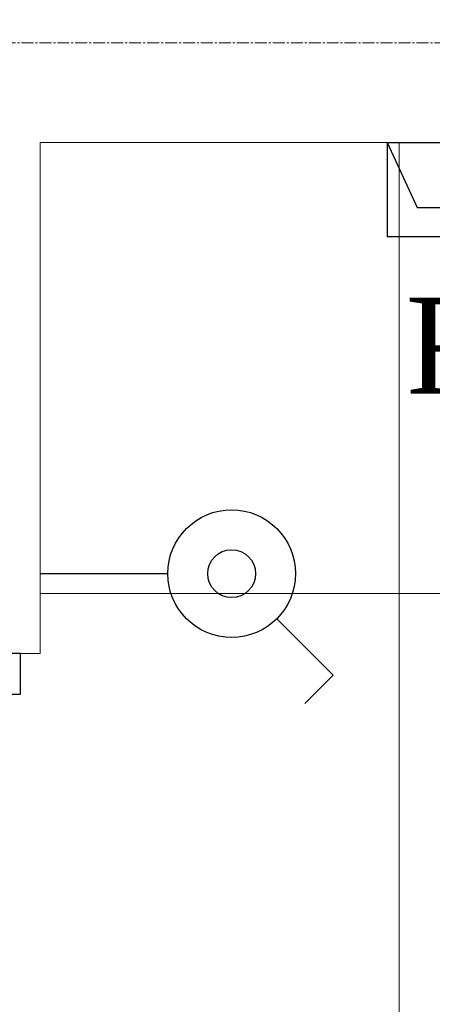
# Model space of a CAD drawing. Header units: centimetres. Extents: x 88729 to 133553, y -16225 to 14174.
# Tile 75 of 231: x 92456 to 92508, y -8899 to -8775. Entities that reach past the tile are written whole.
import ezdxf
from ezdxf.enums import TextEntityAlignment as Align

# ---------------------------------------------------------------- set-up
doc = ezdxf.new("R2010")
doc.units = ezdxf.units.CM
doc.linetypes.add('CENTER2', pattern=[1.125, 0.75, -0.125, 0.125, -0.125])
for name, color, linetype in [('A-OS', 252, 'CENTER2'), ('A-SCIANY', 252, 'Continuous'), ('A-SUFITY', 252, 'Continuous'), ('E_opisy siły', 5, 'Continuous'), ('E_PODKLAD', 7, 'Continuous'), ('E_siła', 5, 'Continuous'), ('R-MET-IWE', 252, 'Continuous'), ('S-DRZ-', 252, 'Continuous'), ('S-DRZ-O', 252, 'Continuous'), ('S-DRZ-SKRZYD', 252, 'Continuous'), ('S-DRZ-WEGAR', 252, 'Continuous')]:
    doc.layers.add(name, color=color, linetype=linetype)
doc.layers.add('E_Istn_pozostaje', color=132, linetype='Continuous', lineweight=25)
doc.styles.add('MM_050', font='romans.shx', dxfattribs={"width": 0.8, "height": 16})
doc.styles.add('old', font='BOOKOS.TTF')
doc.styles.get("Standard").update_dxf_attribs({"font": 'txt.shx'})

# ---------------------------------------------------------------- blocks, each defined once
blk = doc.blocks.new('RLX_F50_18W')
at = {"ltscale": 0.1}
for p, q in [((5.9, 31.5), (-5.9, 31.5)), ((-5.9, -31.5), (-5.9, 31.5)), ((5.9, 31.5), (-2.22, 27.74)), ((5.9, 31.5), (5.9, -31.5)), ((-2.22, 27.74), (-2.22, 0)), ((-2.22, -27.74), (-2.22, 0)), ((-0.12, 0), (0, 0)), ((0, -0.12), (0, 0.12)), ((0, 0), (0.12, 0)), ((5.9, -31.5), (-2.22, -27.74)), ((-5.9, -31.5), (5.9, -31.5))]:
    blk.add_line(p, q, dxfattribs=at)
at = {"ltscale": 0.1, "insert": (-23.11, -36.07), "char_height": 5, "width": 57.6794, "attachment_point": 1, "style": 'MM_050'}
blk.add_mtext('CIVIC F50 18W', dxfattribs=at)
at = {"ltscale": 0.1, "flags": 9}
blk.add_attdef('RLXLUM', (0, 0), '', height=0.1, dxfattribs=at)
blk = doc.blocks.new('E_łącznik jednobiegunowy_IP44')
at = {"linetype": 'Continuous', "ltscale": 0.5}
for p, q in [((5.66, 29.66), (12.73, 36.73)), ((16.26, 33.19), (12.73, 36.73)), ((0, 0), (0, 16))]:
    blk.add_line(p, q, dxfattribs=at)
for radius in [8, 3]:
    blk.add_circle((0, 24), radius, dxfattribs=at)
at = {"linetype": 'Continuous', "ltscale": 0.5, "style": 'old', "flags": 4}
blk.add_attdef('OBWÓD', (12.73, 36.73), '', height=12, dxfattribs=at)
blk = doc.blocks.new('E_opis siły')
at = {"layer": 'E_siła', "linetype": 'Continuous', "ltscale": 0.5, "style": 'old', "flags": 4}
blk.add_attdef('OBWÓD', (0, 0), '', height=12, dxfattribs=at)
blk = doc.blocks.new('D90-L-DL')
at = {"layer": 'S-DRZ-'}
blk.add_arc((-45, 0), 90, 270, 0, dxfattribs=at)
at = {"layer": 'S-DRZ-O'}
blk.add_line((0, 15.12), (0, -15.12), dxfattribs=at)
at = {"layer": 'S-DRZ-SKRZYD'}
blk.add_line((-45, 0), (-45, -90), dxfattribs=at)
at = {"layer": 'S-DRZ-WEGAR'}
for points in [[(-50, -3.5), (-45, -3.5), (-45, 3.5), (-50, 3.5)], [(45, 3.5), (50, 3.5), (50, -3.5), (45, -3.5)]]:
    blk.add_lwpolyline(points, close=True, dxfattribs=at)
blk = doc.blocks.new('A$Ce817dbbb')
at = {"layer": 'A-OS', "color": 252, "lineweight": 9, "ltscale": 2}
blk.add_line((-2608.23, -19243.52), (3323.95, -19243.52), dxfattribs=at)
at = {"layer": 'A-SCIANY', "color": 252, "lineweight": 9, "ltscale": 3}
for p, q in [((1057.1, -19256.02), (1207.1, -19256.02)), ((1057.1, -19320.02), (1057.1, -19256.02)), ((1057.1, -19320.02), (1045.1, -19320.02))]:
    blk.add_line(p, q, dxfattribs=at)
at = {"layer": 'A-SUFITY', "lineweight": 0, "ltscale": 0.1}
for p, q in [((1102.1, -19429.02), (1102.1, -19256.02)), ((1057.1, -19312.52), (1207.1, -19312.52))]:
    blk.add_line(p, q, dxfattribs=at)
at = {"layer": 'A-SCIANY', "color": 252, "lineweight": 9, "extrusion": (0, 0, -1), "xscale": 1.020000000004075, "yscale": 1.019999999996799, "zscale": -1.019999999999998, "rotation": 90}
blk.add_blockref('D90-L-DL', (-1051.1, -19371.02), dxfattribs=at)
at = {"layer": 'R-MET-IWE', "color": 252, "lineweight": 9, "width": 0.75}
for tag, rotation, p in [('0-', 90, (-1139.05, -4143.61)), ('0-', 90, (-1113.05, -4143.61)), ('0-', 90, (-1087.05, -4143.61)), ('2-', 90, (-796.05, -4143.61)), ('2-', 90, (-505.05, -4143.61)), ('0-', 90, (-480.05, -4143.61)), ('0-', 90, (-456.05, -4143.61)), ('2-', 90, (-166.05, -4143.61)), ('2-', 90, (-625.66, -4833.61)), ('2-', 90, (-599.66, -4833.61)), ('2-', 90, (-573.66, -4833.61)), ('0-', 180, (-2169.64, -4848.47)), ('0-', 180, (-2169.64, -4873.47)), ('0-', 180, (-2169.64, -4899.47)), ('-2', 90, (-1661.47, -4961.65)), ('-2', 90, (-1636.47, -4961.65)), ('0-', 270, (-1489.78, -4968.06)), ('0-', 270, (-1464.78, -4968.06)), ('0-', 270, (-1439.78, -4968.06)), ('0-', 270, (-1364.78, -4968.06)), ('0-', 270, (-1339.78, -4968.06)), ('0-', 270, (-1314.78, -4968.06)), ('0-', 270, (328.22, -4968.06)), ('0-', 270, (354.22, -4968.06)), ('0-', 270, (1256.22, -4968.06)), ('0-', 270, (1282.22, -4968.06)), ('0-', 90, (-513.05, -5496.61)), ('0-', 90, (-487.05, -5496.61)), ('K.S.-', 90, (-487.05, -5766.11)), ('0-', 90, (-513.05, -5766.11)), ('1-', 90, (-539.05, -6114.61)), ('0-', 90, (-513.05, -6114.61)), ('0-', 90, (-487.05, -6114.61)), ('0-', 90, (301.95, -6545.61)), ('0-', 90, (327.95, -6545.61)), ('0-', 90, (353.95, -6545.61)), ('0-', 90, (416.11, -6545.61)), ('0-', 90, (1255.95, -6545.61)), ('0-', 90, (1281.95, -6545.61)), ('1-', 90, (2382.95, -6845.61)), ('1-', 90, (2408.95, -6845.61)), ('1-', 90, (2434.95, -6845.61)), ('1-', 90, (2827.95, -6845.61)), ('1-', 90, (2853.95, -6845.61)), ('1-', 90, (2879.95, -6845.61)), ('<-2', 90, (-910.64, -10482.41)), ('2->', 90, (-718.15, -10854.38)), ('2->', 90, (-692.15, -10854.38)), ('2->', 90, (-744.15, -10870.8)), ('-0', 90, (-186.09, -12450.12)), ('1-', 90, (2264.47, -12866.38)), ('1-', 90, (2290.47, -12866.38)), ('1-', 90, (2316.47, -12866.38)), ('1-', 90, (2709.47, -12866.38)), ('1-', 90, (2735.47, -12866.38)), ('1-', 90, (2761.47, -12866.38)), ('<-KL', 90, (-700.01, -16780.91)), ('-0', 90, (-179.94, -18957.53)), ('0->', 90, (-1257.53, -23179.05)), ('0->', 90, (-1231.53, -23179.05)), ('0->', 90, (-1205.53, -23179.05)), ('0->', 90, (-600.53, -23179.05)), ('0->', 90, (-574.53, -23179.05)), ('0->', 90, (-1692.53, -24074.05)), ('0->', 90, (-1666.53, -24074.05)), ('0->', 90, (-1640.53, -24074.05)), ('0->', 90, (-1486.53, -24074.05)), ('0->', 90, (-1460.53, -24074.05)), ('0->', 90, (-1434.53, -24074.05)), ('<-0', 90, (-499.82, -24383.56)), ('<-0', 90, (-298.11, -24383.56)), ('<-0', 180, (-587.12, -25088.86)), ('<-0', 270, (-496.63, -25202.68)), ('<-0', 180, (-1353.25, -25419.36)), ('<-0', 180, (-1187.25, -25444.1)), ('<-0', 90, (-179.61, -25454.22)), ('<-0', 90, (-69.59, -26375.36)), ('<-0', 90, (-43.59, -26375.36))]:
    blk.add_attdef(tag, text='', height=17, rotation=rotation, dxfattribs=at).set_placement(p, align=Align.MIDDLE)
for tag, p in [('2-', (1424.81, -4179.2)), ('2-', (1424.81, -4205.2)), ('K.S.-', (-76.89, -4264.2)), ('KL-', (-613.13, -4292.18)), ('1-', (-613.13, -4312.18)), ('1-', (-613.13, -4332.18)), ('K.S.-', (1414.13, -4333.66)), ('0-', (-70.19, -4341.2)), ('0-', (469.81, -4341.2)), ('1-', (-613.13, -4352.18)), ('0-', (1424.81, -4361.2)), ('0-', (-70.19, -4367.2)), ('1-', (469.81, -4367.2)), ('0-', (1099.81, -4368.2)), ('2-', (1424.81, -4387.2)), ('1-', (-70.19, -4393.2)), ('1-', (469.81, -4393.2)), ('1-', (1099.81, -4394.2)), ('2-', (1424.81, -4413.2)), ('2-', (-70.19, -4419.2)), ('2-', (1099.81, -4420.2)), ('2-', (469.81, -4444.2)), ('K.S.-', (-76.89, -4445.2)), ('2-', (1099.81, -4446.2)), ('2-', (469.81, -4470.2)), ('2-', (-825.19, -4496.2)), ('2-', (-825.19, -4522.2)), ('2-', (-70.19, -4574.2)), ('2-', (-70.19, -4600.2)), ('K.S.-', (1089.13, -4600.66)), ('2-', (1099.81, -4653.2)), ('2-', (-70.19, -4669.2)), ('2-', (1099.81, -4679.2)), ('-1', (1806.78, -4690.78)), ('1-', (-70.19, -4695.2)), ('2-', (1099.81, -4705.2)), ('-1', (1806.78, -4716.3)), ('K.S.-', (-73.2, -4721.2)), ('-1', (1806.78, -4743.07)), ('FR-', (-70.19, -4747.2)), ('0-', (-1066.19, -6382.7)), ('0-', (-1066.19, -6408.7)), ('2-', (1729.81, -6586.2)), ('2-', (1729.81, -6612.2)), ('2-', (1729.81, -6638.2)), ('2-', (1729.81, -6664.2)), ('K.S.-', (469.81, -6788.2)), ('1-', (-962.19, -6915.2)), ('2-', (1729.81, -6923.2)), ('1-', (-460.19, -6923.2)), ('1-', (469.81, -6923.2)), ('2-', (1729.81, -6949.2)), ('1-', (-460.19, -6949.2)), ('1-', (469.81, -6949.2)), ('K.S.-', (2901.81, -6960.2)), ('2-', (1729.81, -6975.2)), ('2-', (1729.81, -7001.2)), ('2-', (-460.19, -7026.2)), ('0-', (469.81, -7026.2)), ('2-', (-460.19, -7052.2)), ('0-', (469.81, -7052.2)), ('2-', (-460.19, -7078.2)), ('2-', (469.81, -7078.2)), ('1-', (2901.81, -7088.2)), ('2-', (469.81, -7104.2)), ('1-', (2901.81, -7114.2)), ('0-', (1729.81, -7131.2)), ('2-', (-460.19, -7141.2)), ('0-', (1729.81, -7157.2)), ('2-', (-460.19, -7167.2)), ('2-', (469.81, -7181.2)), ('2-', (1729.81, -7183.2)), ('0-', (-460.19, -7193.2)), ('2-', (469.81, -7207.2)), ('2-', (1729.81, -7209.2)), ('K.S.-', (-470.87, -7217.66)), ('2-', (469.81, -7233.2)), ('2-', (1729.81, -7235.2)), ('1-', (-460.19, -7245.2)), ('2-', (469.81, -7259.2)), ('2-', (1729.81, -7261.2)), ('2-', (1729.81, -7287.2)), ('2-', (-460.19, -7297.2)), ('2->', (-943.67, -10542.97)), ('-1', (1688.29, -10711.55)), ('-1', (1688.29, -10737.55)), ('-1', (1688.29, -10763.55)), ('<-2', (1685.55, -12605.39)), ('2->', (1611.33, -12636.47)), ('2->', (1611.33, -12658.97)), ('2->', (1590.77, -12684.97)), ('K.S.-', (2783.33, -12980.97)), ('2->', (-578.67, -13046.97)), ('2->', (-578.67, -13072.97)), ('<-2', (-476.88, -13105.94)), ('1-', (2783.33, -13108.97)), ('1-', (2783.33, -13134.97)), ('<-1', (-610.79, -16857.83)), ('<-1', (-610.79, -16877.83)), ('<-1', (1688.29, -17218.96)), ('<-1', (1688.29, -17244.96)), ('<-1', (1688.29, -17270.96)), ('<-1', (-478.91, -18553.43)), ('<-0', (-2287.98, -23879.57)), ('<-0', (-2287.98, -23905.57)), ('<-0', (-2287.98, -23931.57)), ('<-0', (-343.08, -24738.18)), ('<-0', (-478.91, -25059.68))]:
    blk.add_attdef(tag, text='', height=17, dxfattribs=at).set_placement(p, align=Align.MIDDLE)

msp = doc.modelspace()

# ---------------------------------------------------------------- block references
at = {"layer": 'E_Istn_pozostaje'}
for name, p, rotation in [('RLX_F50_18W', (92533.98, -8796.53), 90), ('E_łącznik jednobiegunowy_IP44', (92458.98, -8844.63), 270)]:
    msp.add_blockref(name, p, dxfattribs=dict(at, rotation=rotation))
at = {"layer": 'E_opisy siły', "linetype": 'Continuous'}
ref = msp.add_blockref('E_opis siły', (92565.19, -8822.08), dxfattribs=dict(at, xscale=-1))
ref.add_attrib('OBWÓD', 'R1/36', (92504.77, -8822.08), dxfattribs={"color": 3, "linetype": 'Continuous', "ltscale": 0.5, "height": 12, "style": 'old'})
at = {"layer": 'E_PODKLAD'}
msp.add_blockref('A$Ce817dbbb', (91401.87, 10465.39), dxfattribs=at)

doc.saveas('drawing.dxf')
